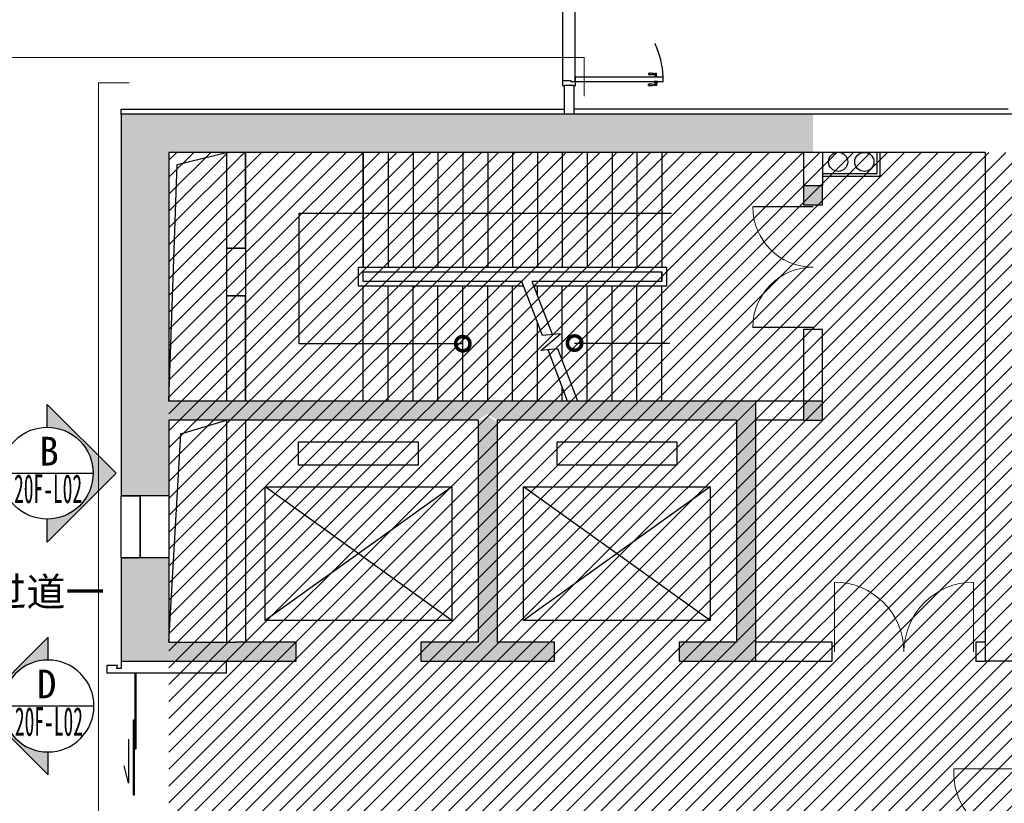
# Model space of a CAD drawing. Header units: millimetres. Extents: x -539149 to -534375, y 505028 to 505469.
# Tile 131 of 135: x -534675 to -534572, y 505205 to 505287. Entities that reach past the tile are written whole.
import ezdxf
from ezdxf.enums import TextEntityAlignment as Align
from ezdxf.lldxf.tags import DXFTag

# ---------------------------------------------------------------- set-up
doc = ezdxf.new("R2010")
doc.units = ezdxf.units.MM
doc.header["$LTSCALE"] = 10
for name, pattern in [('ACAD_ISO03W100', [30, 12, -18]), ('CONTINOUS', [0]), ('DASH', [0.35, 0.25, -0.1])]:
    doc.linetypes.add(name, pattern=pattern)
for name, color, linetype in [('-自喷立管', 221, 'Continuous'), ('01-井道标注', 3, 'Continuous'), ('A-建筑-原墙体', 2, 'Continuous'), ('A-建筑-新增墙体', 3, 'Continuous'), ('A-建筑-楼梯', 9, 'Continuous'), ('B-平面-到顶装饰造型线', 6, 'Continuous'), ('B-平面-完成面造型线', 6, 'Continuous'), ('B-平面-门', 4, 'Continuous'), ('B-平面-门洞线', 8, 'Continuous'), ('E-图框', 100, 'Continuous'), ('E-填充', 251, 'Continuous'), ('E-文本', 7, 'Continuous'), ('LVTRY', 8, 'Continuous'), ('Q-立面-填充', 251, 'Continuous'), ('WINDOW', 12, 'Continuous')]:
    doc.layers.add(name, color=color, linetype=linetype)
doc.styles.add('TXT', font='gbenor.shx', dxfattribs={"width": 0.7})
doc.styles.add('黑体', font='simhei.ttf')
tags = doc.linetypes.add('CENTER', pattern=[2, 1.25, -0.25, 0.25, -0.25]).pattern_tags.tags
tags[10:11] = [DXFTag(74, 4), DXFTag(75, 0), DXFTag(340, '0'), DXFTag(46, 1.0), DXFTag(50, 0.0), DXFTag(44, 0.0), DXFTag(45, 0.0)]
tags[8:9] = [DXFTag(74, 4), DXFTag(75, 0), DXFTag(340, '0'), DXFTag(46, 1.0), DXFTag(50, 0.0), DXFTag(44, 0.0), DXFTag(45, 0.0)]
tags[6:7] = [DXFTag(74, 4), DXFTag(75, 0), DXFTag(340, '0'), DXFTag(46, 1.0), DXFTag(50, 0.0), DXFTag(44, 0.0), DXFTag(45, 0.0)]
tags[4:5] = [DXFTag(74, 4), DXFTag(75, 0), DXFTag(340, '0'), DXFTag(46, 1.0), DXFTag(50, 0.0), DXFTag(44, 0.0), DXFTag(45, 0.0)]
doc.dimstyles.new('HAHD-1', dxfattribs={"dimtxt": 2.5, "dimasz": 2, "dimexe": 1, "dimexo": 0, "dimgap": 0.3, "dimtad": 1, "dimdec": 0, "dimzin": 0, "dimdsep": 46, "dimtxsty": 'TXT', "dimblk": 'DOTSMALL', "dimcen": 0.09, "dimclrd": 8, "dimclre": 8, "dimclrt": 256, "dimadec": 0, "dimazin": 0, "dimtfac": 1, "dimtdec": 0, "dimtix": 1, "dimtofl": 0, "dimtmove": 2, "dimatfit": 3, "dimldrblk": 'DOTSMALL', "dimfxl": 1, "dimtolj": 1, "dimtzin": 0, "dimarcsym": 0})

# ---------------------------------------------------------------- blocks, each defined once
blk = doc.blocks.new('_DOTSMALL')
at = {"color": 0, "linetype": 'ByBlock', "const_width": 0.5}
blk.add_lwpolyline([(-0.0625, 0, 1), (0.0625, 0, 1)], format="xyb", close=True, dxfattribs=at)
blk = doc.blocks.new('sdtst')
at = {"layer": 'B-平面-门', "color": 8}
for p, q in [((862.1455602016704, -130.9683806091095), (873.0437989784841, -130.9683806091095)), ((862.1455602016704, -213.8499725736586), (862.1455602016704, -197.7670594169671)), ((873.0437989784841, -213.8499725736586), (873.0437989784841, -197.7670594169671)), ((885.4576769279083, -197.9680958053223), (885.4576769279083, -213.6489361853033)), ((890.4617880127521, -197.7670594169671), (885.6587133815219, -197.7670594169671)), ((890.4617880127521, -196.7618774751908), (890.4617880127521, -214.8551550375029)), ((891.8690429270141, -195.7566955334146), (891.466970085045, -195.7566955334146)), ((893.4773342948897, -189.7256028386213), (893.4773342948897, -221.8914291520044)), ((895.4876984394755, -187.7152384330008), (902.1940793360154, -187.7152384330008)), ((902.1940793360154, -223.9017935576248), (902.1940793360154, -187.7152384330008)), ((953.9004602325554, -187.7152384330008), (947.1940793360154, -187.7152384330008)), ((947.1940793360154, -223.9017935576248), (947.1940793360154, -187.7152384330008)), ((955.9108243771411, -189.7256028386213), (955.9108243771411, -221.8914291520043)), ((957.5191157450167, -195.7566955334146), (957.9211885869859, -195.7566955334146)), ((958.9263706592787, -196.7618774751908), (958.9263706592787, -214.8551550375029)), ((958.9263706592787, -197.767059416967), (963.7294452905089, -197.767059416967)), ((963.9304817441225, -197.9680958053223), (963.9304817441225, -213.6489361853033)), ((987.2425984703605, -130.9683806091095), (976.3443596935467, -130.9683806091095)), ((976.3443596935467, -213.8499725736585), (976.3443596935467, -197.767059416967)), ((987.2425984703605, -213.8499725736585), (987.2425984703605, -197.767059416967)), ((873.0437989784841, -213.8499725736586), (862.1455602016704, -213.8499725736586)), ((890.4617880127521, -213.8499725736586), (885.6587133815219, -213.8499725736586)), ((891.466970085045, -215.8603369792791), (891.8690429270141, -215.8603369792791)), ((902.1940793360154, -223.9017935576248), (895.4876984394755, -223.9017935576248)), ((947.1940793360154, -223.9017935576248), (953.9004602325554, -223.9017935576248)), ((957.9211885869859, -215.8603369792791), (957.5191157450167, -215.8603369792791)), ((958.9263706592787, -213.8499725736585), (963.7294452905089, -213.8499725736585)), ((976.3443596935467, -213.8499725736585), (987.2425984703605, -213.8499725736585))]:
    blk.add_line(p, q, dxfattribs=at)
for points in [[(862.036928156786, -133.1580283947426, 0.2875899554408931), (860.2282009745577, -137.1982741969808, -0.06058643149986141), (860.9386802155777, -143.9771567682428, 0.2128770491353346), (861.5650860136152, -144.6600238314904)], [(885.4670904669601, -197.9072983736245, -0.3488404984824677), (883.7717248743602, -200.2090289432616), (873.0396575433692, -200.2090289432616)], [(873.1524310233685, -133.1580283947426, -0.2875899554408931), (874.9611582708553, -137.1982741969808, 0.06058643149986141), (874.2506789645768, -143.9771567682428, -0.2128770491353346), (873.6242731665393, -144.6600238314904)], [(963.9210682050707, -197.9072983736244, 0.3488404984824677), (965.6164337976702, -200.2090289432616), (976.3485011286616, -200.2090289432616)], [(976.2357276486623, -133.1580283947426, 0.2875899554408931), (974.4270004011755, -137.1982741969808, -0.06058643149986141), (975.1374797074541, -143.9771567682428, 0.2128770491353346), (975.7638855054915, -144.6600238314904)], [(987.3512305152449, -133.1580283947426, -0.2875899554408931), (989.1599576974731, -137.1982741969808, 0.06058643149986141), (988.4494784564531, -143.9771567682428, -0.2128770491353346), (987.8230726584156, -144.6600238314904)], [(885.4576769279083, -213.4020590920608, 0.3116707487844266), (883.7717248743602, -211.408003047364), (873.0396575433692, -211.408003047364)], [(963.9304817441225, -213.4020590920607, -0.3116707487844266), (965.6164337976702, -211.408003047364), (976.3485011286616, -211.408003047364)]]:
    blk.add_lwpolyline(points, format="xyb", dxfattribs=at)
for centre, radius, start, end in [((1143.27326985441, -153.4760977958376), 282.0231161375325, 175.4224569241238, 185.8483500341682), ((846.4373180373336, -189.40133124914), 17.79703003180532, 331.9616013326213, 23.82252237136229), ((808.8163509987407, -188.1215895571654), 54.22458051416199, 349.8432909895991, 6.255651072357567), ((888.7520411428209, -189.40133124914), 17.79703003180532, 156.1774776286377, 208.0383986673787), ((926.3730082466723, -188.1215895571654), 54.22458051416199, 173.7443489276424, 190.1567090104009), ((591.9160893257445, -153.4760977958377), 282.0231161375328, 354.1516499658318, 4.577543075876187), ((219.7555917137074, -162.1586961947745), 654.207835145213, 356.8798757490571, 356.8871811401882), ((885.6587133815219, -197.9680958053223), 0.2010364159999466, 90, 180), ((891.466970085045, -196.7618774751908), 1.005182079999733, 90, 180), ((891.8690429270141, -194.1484039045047), 1.608291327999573, 270, 0), ((895.4876984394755, -189.7256028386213), 2.010364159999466, 90, 180), ((953.9004602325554, -189.7256028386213), 2.010364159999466, 0, 90), ((957.5191157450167, -194.1484039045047), 1.608291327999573, 180, 270), ((957.9211885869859, -196.7618774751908), 1.005182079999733, 0, 90), ((963.7294452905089, -197.9680958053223), 0.2010364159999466, 0, 90), ((1257.472069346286, -153.4760977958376), 282.0231161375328, 175.4224569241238, 185.8483500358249), ((960.63611752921, -189.40133124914), 17.79703003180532, 331.9616013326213, 23.82252237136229), ((923.0151504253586, -188.1215895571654), 54.22458051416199, 349.8432909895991, 6.255651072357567), ((1629.632566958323, -162.1586961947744), 654.207835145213, 183.1128188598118, 183.120124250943), ((1002.950840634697, -189.40133124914), 17.79703003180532, 156.1774776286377, 208.0383986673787), ((1040.57180767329, -188.1215895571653), 54.22458051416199, 173.7443489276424, 190.1567090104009), ((706.1148888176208, -153.4760977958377), 282.0231161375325, 354.1516499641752, 4.577543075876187), ((885.6587133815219, -213.6489361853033), 0.2010364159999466, 180, 270), ((891.466970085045, -214.8551550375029), 1.005182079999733, 180, 270), ((891.8690429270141, -217.468628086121), 1.608291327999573, 0, 90), ((895.4876984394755, -221.8914291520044), 2.010364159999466, 180, 270), ((953.9004602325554, -221.8914291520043), 2.010364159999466, 270, 0), ((957.5191157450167, -217.468628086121), 1.608291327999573, 90, 180), ((957.9211885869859, -214.8551550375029), 1.005182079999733, 270, 0), ((963.7294452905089, -213.6489361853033), 0.2010364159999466, 270, 0)]:
    blk.add_arc(centre, radius, start, end, dxfattribs=at)
blk = doc.blocks.new('*E523')
at = {"layer": 'B-平面-到顶装饰造型线', "color": 6}
for points in [[(0, 35.6098609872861), (-45, 35.6098609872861), (-45, 40.60986098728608), (-50, 40.60986098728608), (-50, 50.60986098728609), (-40, 50.60986098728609), (-40, 150.6098609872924), (-50, 150.6098609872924), (-50, 160.6098609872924), (-45, 160.6098609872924), (-45, 165.6098609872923), (10, 165.6098609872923), (10, 80.6098609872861), (0, 80.6098609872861)], [(920.0000000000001, 35.6098609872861), (965.0000000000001, 35.6098609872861), (965.0000000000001, 40.60986098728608), (970.0000000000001, 40.60986098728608), (970.0000000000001, 50.60986098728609), (960.0000000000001, 50.60986098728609), (960.0000000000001, 150.6098609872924), (970.0000000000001, 150.6098609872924), (970.0000000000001, 160.6098609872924), (965.0000000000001, 160.6098609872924), (965.0000000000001, 165.6098609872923), (910.0000000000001, 165.6098609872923), (910.0000000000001, 80.6098609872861), (920.0000000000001, 80.6098609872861)]]:
    blk.add_lwpolyline(points, close=True, dxfattribs=at)
at = {"layer": 'B-平面-门', "color": 4}
blk.add_lwpolyline([(-1.836970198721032e-14, -884.3901390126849), (44.99999999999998, -884.3901390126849), (45, 35.60986098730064), (0, 35.60986098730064)], close=True, dxfattribs=at)
at = {"layer": 'B-平面-门', "color": 8, "linetype": 'ACAD_ISO03W100', "ltscale": 3}
blk.add_arc((1.140833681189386, 33.14629792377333), 918.8624688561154, 273.0785173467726, 0.1536159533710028, dxfattribs=at)
at = {"layer": 'B-平面-门洞线', "color": 8}
for p, q in [((10, 165.6098609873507), (910.0000000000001, 165.6098609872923)), ((0, 35.6098609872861), (919.9999999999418, 35.60986098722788))]:
    blk.add_line(p, q, dxfattribs=at)
at = {"layer": 'B-平面-门'}
blk.add_blockref('sdtst', (-902.1940793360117, -600.4883454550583), dxfattribs=at)
blk = doc.blocks.new('asdsadsadadfsaf777779')
at = {"layer": 'E-填充'}
h = blk.add_hatch(color=251, dxfattribs=at)
edge = h.paths.add_edge_path()
edge.add_line((-537040.5995403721, 505239.5592530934), (-537047.7995403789, 505246.7592531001))
edge.add_line((-537047.7995403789, 505246.7592531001), (-537047.7995403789, 505244.3592530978))
edge.add_ellipse((-537047.7995403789, 505239.5592530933), major_axis=(3.394112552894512, 3.394112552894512), ratio=0.999999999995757, start_angle=-44.99999999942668, end_angle=45.000000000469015, ccw=False)
edge.add_ellipse((-537047.7995403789, 505239.5592530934), major_axis=(3.394112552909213, 3.394112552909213), ratio=0.9999999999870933, start_angle=225.0000000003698, end_angle=314.99999999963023, ccw=False)
edge.add_line((-537047.7995403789, 505234.7592530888), (-537047.7995403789, 505232.3592530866))
edge.add_line((-537047.7995403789, 505232.3592530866), (-537040.5995403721, 505239.5592530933))
h = blk.add_hatch(color=251, dxfattribs=at)
edge = h.paths.add_edge_path()
edge.add_line((-537054.9132587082, 505215.2294640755), (-537047.7132587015, 505222.4294640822))
edge.add_line((-537047.7132587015, 505222.4294640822), (-537047.7132587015, 505220.0294640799))
edge.add_ellipse((-537047.7132587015, 505215.2294640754), major_axis=(-3.394112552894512, 3.394112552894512), ratio=0.999999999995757, start_angle=314.999999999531, end_angle=404.9999999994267)
edge.add_ellipse((-537047.7132587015, 505215.2294640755), major_axis=(-3.394112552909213, 3.394112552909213), ratio=0.9999999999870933, start_angle=45.00000000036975, end_angle=134.9999999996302)
edge.add_line((-537047.7132587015, 505210.4294640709), (-537047.7132587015, 505208.0294640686))
edge.add_line((-537047.7132587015, 505208.0294640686), (-537054.9132587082, 505215.2294640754))
at = {"layer": 'E-图框', "linetype": 'CENTER', "ltscale": 0.5, "const_width": 0.1}
blk.add_lwpolyline([(-537212.8679479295, 505278.2585920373), (-537212.8679479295, 505282.9965592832), (-536991.6996331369, 505282.9965592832), (-536991.6996331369, 505278.9398673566)], dxfattribs=at)
at = {"layer": 'E-图框', "color": 1, "linetype": 'CENTER', "ltscale": 0.5, "const_width": 0.1}
blk.add_lwpolyline([(-537039.2060671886, 505280.3652075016), (-537042.4371419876, 505280.3652075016), (-537042.4371419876, 505170.8078054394), (-537037.8973550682, 505170.8078054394)], dxfattribs=at)
at = {"layer": 'E-文本', "color": 3}
for p, q in [((-537052.5995403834, 505239.5592530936), (-537042.9995403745, 505239.5592530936)), ((-537042.9132586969, 505215.2294640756), (-537052.5132587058, 505215.2294640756))]:
    blk.add_line(p, q, dxfattribs=at)
for points in [[(-537047.799540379, 505244.359253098), (-537047.799540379, 505246.7592531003), (-537040.5995403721, 505239.5592530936), (-537047.7995403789, 505232.3592530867), (-537047.7995403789, 505234.759253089)], [(-537047.7132587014, 505220.0294640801), (-537047.7132587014, 505222.4294640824), (-537054.9132587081, 505215.2294640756), (-537047.7132587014, 505208.0294640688), (-537047.7132587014, 505210.4294640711)]]:
    blk.add_lwpolyline(points, dxfattribs=at)
blk.add_ellipse((-537047.799540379, 505239.5592530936), major_axis=(3.394112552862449, 3.394112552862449), ratio=0.9999999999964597, start_param=5.497787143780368, end_param=11.78097245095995, dxfattribs=at)
at = {"layer": 'E-文本', "color": 3, "extrusion": (0, 0, -1)}
blk.add_ellipse((-537047.7132587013, 505215.2294640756), major_axis=(-3.394112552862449, 3.394112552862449), ratio=0.9999999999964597, start_param=5.497787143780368, end_param=11.78097245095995, dxfattribs=at)
at = {"layer": 'E-文本', "style": '黑体'}
for s, p in [('B', (-537047.6101615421, 505241.8634203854)), ('D', (-537047.8526375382, 505217.5336313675))]:
    blk.add_text(s, height=3.000000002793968, dxfattribs=at).set_placement(p, align=Align.MIDDLE_CENTER)
at = {"layer": 'E-文本', "style": '黑体', "width": 0.470899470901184}
for p, p2 in [((-537051.2619200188, 505236.4423612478), (-537044.1508089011, 505236.4423612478)), ((-537051.1756383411, 505212.1125722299), (-537044.0645272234, 505212.1125722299))]:
    blk.add_text('20F-L02', height=3.000000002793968, dxfattribs=at).set_placement(p, p2, align=Align.FIT)
at = {"layer": 'E-文本', "style": '黑体'}
blk.add_text('过道一', height=3, dxfattribs=at).set_placement((-537054.0691274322, 505225.6562719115))

msp = doc.modelspace()

# ---------------------------------------------------------------- hatches: boundary and pattern name
at = {"layer": 'E-填充', "ltscale": 0.01}
for points in [[(-534659.073211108, 505273.0986509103), (-534664.073211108, 505277.0986509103), (-534664.073211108, 505246.0986509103), (-534660.7398777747, 505246.0986509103), (-534659.073211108, 505247.0986509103)], [(-534652.0732111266, 505273.0986509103), (-534652.0732111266, 505277.0986509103), (-534664.073211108, 505277.0986509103), (-534659.073211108, 505273.0986509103)], [(-534591.7732111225, 505273.0986509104), (-534591.7732111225, 505277.0986509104), (-534652.7732111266, 505277.0986509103), (-534652.7732111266, 505273.0986509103)], [(-534592.7732111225, 505269.5986509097), (-534592.7732111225, 505267.5986509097), (-534590.7732111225, 505267.5986509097), (-534590.7732111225, 505269.5986509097)], [(-534652.0732111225, 505245.0986509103), (-534652.0732111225, 505247.0986509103), (-534659.073211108, 505247.0986509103), (-534660.7398777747, 505246.0986509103), (-534659.073211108, 505245.0986509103)], [(-534625.7732111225, 505245.7653175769), (-534625.7732111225, 505247.0986509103), (-534652.7732111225, 505247.0986509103), (-534652.7732111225, 505245.0986509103), (-534626.7732111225, 505245.0986509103)], [(-534599.7732111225, 505245.0986509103), (-534597.7732111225, 505247.0986509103), (-534625.7732111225, 505247.0986509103), (-534625.7732111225, 505245.7653175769), (-534624.7732111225, 505245.0986509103)], [(-534597.7732111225, 505246.8986509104), (-534599.7732111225, 505244.8986509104), (-534599.7732111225, 505221.8986509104), (-534597.7732111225, 505219.8986509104)], [(-534592.7732111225, 505247.0986509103), (-534592.7732111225, 505245.0986509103), (-534590.7732111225, 505245.0986509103), (-534590.7732111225, 505247.0986509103)], [(-534660.7398777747, 505246.0986509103), (-534664.073211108, 505246.0986509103), (-534664.073211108, 505237.1986509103), (-534659.073211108, 505237.1986509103), (-534659.073211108, 505245.0986509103)], [(-534625.7732111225, 505245.565317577), (-534626.7732111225, 505244.8986509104), (-534626.7732111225, 505221.8986509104), (-534625.7732111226, 505221.2319842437), (-534624.7732111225, 505221.8986509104), (-534624.7732111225, 505244.8986509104)], [(-534664.073211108, 505230.6986509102), (-534664.073211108, 505219.8986509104), (-534659.073211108, 505221.8986509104), (-534659.073211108, 505230.6986509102)], [(-534659.073211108, 505221.8986509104), (-534664.073211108, 505219.8986509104), (-534652.0732111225, 505219.8986509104), (-534652.0732111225, 505221.8986509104)], [(-534652.7732111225, 505219.8986509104), (-534645.7732111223, 505219.8986509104), (-534645.7732111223, 505221.8986509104), (-534652.7732111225, 505221.8986509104)], [(-534626.7732111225, 505221.8986509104), (-534632.7732111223, 505221.8986509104), (-534632.7732111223, 505219.8986509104), (-534625.773211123, 505219.8986509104), (-534625.7732111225, 505221.2319842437)], [(-534625.7732111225, 505219.8986509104), (-534618.7732111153, 505219.8986509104), (-534618.7732111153, 505221.8986509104), (-534624.7732111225, 505221.8986509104), (-534625.7732111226, 505221.2319842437)], [(-534599.7732111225, 505221.8986509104), (-534605.7732111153, 505221.8986509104), (-534605.7732111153, 505219.8986509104), (-534597.7732111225, 505219.8986509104)]]:
    msp.add_hatch(color=256, dxfattribs=at).paths.add_polyline_path(points)
at = {"layer": 'Q-立面-填充', "ltscale": 0.005}
h = msp.add_hatch(dxfattribs=at)
h.set_pattern_fill('ANSI31', color=256, scale=1000, style=0)
h.set_pattern_definition([(44.99999999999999, (-534659.0732111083, 505160.8986505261), (-0.8838834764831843, 0.8838834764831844), [])])
h.paths.add_polyline_path([(-534659.073211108, 505160.8986505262), (-534659.0732111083, 505273.0986509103), (-534569.3732110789, 505273.0986509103), (-534569.373211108, 505329.0986509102), (-534545.3732111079, 505329.0986509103), (-534545.3732111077, 505244.5986512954), (-534569.3732110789, 505244.5986512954), (-534569.3732110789, 505160.8986505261)])

# ---------------------------------------------------------------- linework, layer by layer
at = {"layer": '-自喷立管', "ltscale": 0.01}
for centre in [(-534589.1535088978, 505272.1080219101, 0.06894340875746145), (-534586.4119876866, 505272.0984976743, 0.06894340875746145)]:
    msp.add_circle(centre, 1, dxfattribs=at)
at = {"color": 8, "ltscale": 0.005}
msp.add_line((-534645.4796462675, 505266.7496782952, 0.06894340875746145), (-534606.5692659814, 505266.7496782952, 0.06894340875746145), dxfattribs=at)
at = {"ltscale": 0.01}
msp.add_line((-534659.073211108, 505237.1986509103, 0.06894340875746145), (-534659.073211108, 505230.6986509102, 0.06894340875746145), dxfattribs=at)
at = {"layer": '01-井道标注', "ltscale": 0.01, "elevation": 0.06894340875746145}
for points in [[(-534659.0732111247, 505247.0986509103), (-534658.2284119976, 505271.8244830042), (-534653.0732111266, 505273.0986509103)], [(-534659.073211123, 505221.8986509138), (-534657.8349500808, 505243.6916467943), (-534653.0732111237, 505245.0986509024)]]:
    msp.add_lwpolyline(points, dxfattribs=at)
at = {"layer": 'A-建筑-原墙体', "ltscale": 0.01}
for p, q in [((-534664.073211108, 505277.0986509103, 0.06894340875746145), (-534664.073211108, 505237.1986509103, 0.06894340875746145)), ((-534591.7732111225, 505277.0986509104, 0.06894340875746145), (-534664.073211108, 505277.0986509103, 0.06894340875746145)), ((-534569.3732110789, 505277.0986509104, 0.06894340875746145), (-534591.7732111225, 505277.0986509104, 0.06894340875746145)), ((-534659.073211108, 505273.0986509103, 0.06894340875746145), (-534659.073211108, 505247.0986509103, 0.06894340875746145)), ((-534652.0732111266, 505273.0986509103, 0.06894340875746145), (-534659.073211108, 505273.0986509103, 0.06894340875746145)), ((-534653.0732111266, 505273.0986509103, 0.06894340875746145), (-534653.0732111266, 505263.0986509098, 0.06894340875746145)), ((-534591.7732111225, 505273.0986509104, 0.06894340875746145), (-534652.0732111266, 505273.0986509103, 0.06894340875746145)), ((-534651.0732111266, 505263.0986509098, 0.06894340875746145), (-534651.0732111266, 505273.0986509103, 0.06894340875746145)), ((-534592.7732111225, 505273.0986509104, 0.06894340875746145), (-534592.7732111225, 505269.5986509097, 0.06894340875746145)), ((-534573.7732110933, 505273.0986509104, 0.06894340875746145), (-534591.7732111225, 505273.0986509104, 0.06894340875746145)), ((-534590.7732111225, 505273.0986509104, 0.06894340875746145), (-534590.7732111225, 505269.5986509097, 0.06894340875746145)), ((-534573.7732110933, 505273.0986509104, 0.06894340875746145), (-534573.7732110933, 505243.5986512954, 0.06894340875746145)), ((-534592.7732111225, 505269.5986509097, 0.06894340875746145), (-534592.7732111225, 505267.5986509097, 0.06894340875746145)), ((-534590.7732111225, 505269.5986509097, 0.06894340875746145), (-534592.7732111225, 505269.5986509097, 0.06894340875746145)), ((-534590.7732111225, 505267.5986509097, 0.06894340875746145), (-534590.7732111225, 505269.5986509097, 0.06894340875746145)), ((-534592.7732111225, 505267.5986509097, 0.06894340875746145), (-534590.7732111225, 505267.5986509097, 0.06894340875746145)), ((-534653.0732111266, 505263.0986509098, 0.06894340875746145), (-534651.0732111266, 505263.0986509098, 0.06894340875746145)), ((-534651.0732111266, 505258.0986509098, 0.06894340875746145), (-534653.0732111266, 505258.0986509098, 0.06894340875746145)), ((-534653.0732111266, 505258.0986509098, 0.06894340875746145), (-534653.0732111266, 505247.0986509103, 0.06894340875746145)), ((-534651.0732111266, 505247.0986509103, 0.06894340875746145), (-534651.0732111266, 505258.0986509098, 0.06894340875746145)), ((-534590.7732111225, 505254.5986509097, 0.06894340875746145), (-534592.7732111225, 505254.5986509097, 0.06894340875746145)), ((-534592.7732111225, 505254.5986509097, 0.06894340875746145), (-534592.7732111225, 505247.0986509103, 0.06894340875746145)), ((-534590.7732111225, 505247.0986509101, 0.06894340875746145), (-534590.7732111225, 505254.5986509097, 0.06894340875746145)), ((-534652.0732111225, 505247.0986509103, 0.06894340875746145), (-534659.073211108, 505247.0986509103, 0.06894340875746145)), ((-534625.7732111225, 505247.0986509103, 0.06894340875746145), (-534652.0732111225, 505247.0986509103, 0.06894340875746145)), ((-534597.7732111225, 505247.0986509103, 0.06894340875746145), (-534625.7732111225, 505247.0986509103, 0.06894340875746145)), ((-534597.7732111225, 505247.0986509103, 0.06894340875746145), (-534597.7732111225, 505219.8986509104, 0.06894340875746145)), ((-534592.7732111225, 505247.0986509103, 0.06894340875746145), (-534597.7732111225, 505247.0986509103, 0.06894340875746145)), ((-534592.7732111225, 505247.0986509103, 0.06894340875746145), (-534592.7732111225, 505245.0986509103, 0.06894340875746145)), ((-534590.7732111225, 505247.0986509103, 0.06894340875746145), (-534592.7732111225, 505247.0986509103, 0.06894340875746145)), ((-534590.7732111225, 505245.0986509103, 0.06894340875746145), (-534590.7732111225, 505247.0986509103, 0.06894340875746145)), ((-534652.0732111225, 505245.0986509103, 0.06894340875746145), (-534659.073211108, 505245.0986509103, 0.06894340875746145)), ((-534659.073211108, 505245.0986509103, 0.06894340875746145), (-534659.073211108, 505237.1986509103, 0.06894340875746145)), ((-534653.0732111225, 505245.0986509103, 0.06894340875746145), (-534653.0732111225, 505221.8986509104, 0.06894340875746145)), ((-534626.7732111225, 505245.0986509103, 0.06894340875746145), (-534652.0732111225, 505245.0986509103, 0.06894340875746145)), ((-534651.0732111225, 505245.0986509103, 0.06894340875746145), (-534651.0732111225, 505221.8986509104, 0.06894340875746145)), ((-534626.7732111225, 505245.0986509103, 0.06894340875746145), (-534626.7732111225, 505221.8986509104, 0.06894340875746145)), ((-534624.7732111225, 505245.0986509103, 0.06894340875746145), (-534624.7732111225, 505221.8986509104, 0.06894340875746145)), ((-534599.7732111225, 505245.0986509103, 0.06894340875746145), (-534624.7732111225, 505245.0986509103, 0.06894340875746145)), ((-534599.7732111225, 505245.0986509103, 0.06894340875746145), (-534599.7732111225, 505221.8986509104, 0.06894340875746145)), ((-534592.7732111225, 505245.0986509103, 0.06894340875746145), (-534597.7732111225, 505245.0986509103, 0.06894340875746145)), ((-534592.7732111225, 505245.0986509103, 0.06894340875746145), (-534590.7732111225, 505245.0986509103, 0.06894340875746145)), ((-534573.7732110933, 505243.5986512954, 0.06894340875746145), (-534573.7732110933, 505219.8986509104, 0.06894340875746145)), ((-534662.073211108, 505237.1986509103, 0.06894340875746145), (-534664.073211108, 505237.1986509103, 0.06894340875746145)), ((-534664.0732111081, 505230.6986509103, 0.06894340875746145), (-534664.0732111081, 505237.1986509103, 0.06894340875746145)), ((-534664.0732111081, 505237.1986509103, 0.06894340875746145), (-534662.073211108, 505237.1986509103, 0.06894340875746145)), ((-534659.073211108, 505237.1986509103, 0.06894340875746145), (-534664.073211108, 505237.1986509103, 0.06894340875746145)), ((-534662.073211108, 505237.1986509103, 0.06894340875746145), (-534662.073211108, 505230.6986509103, 0.06894340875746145)), ((-534664.073211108, 505230.6986509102, 0.06894340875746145), (-534664.073211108, 505219.8986509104, 0.06894340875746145)), ((-534659.073211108, 505230.6986509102, 0.06894340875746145), (-534664.073211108, 505230.6986509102, 0.06894340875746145)), ((-534662.073211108, 505230.6986509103, 0.06894340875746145), (-534664.073211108, 505230.6986509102, 0.06894340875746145)), ((-534662.073211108, 505230.6986509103, 0.06894340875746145), (-534664.0732111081, 505230.6986509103, 0.06894340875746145)), ((-534659.073211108, 505230.6986509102, 0.06894340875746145), (-534659.073211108, 505221.8986509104, 0.06894340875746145)), ((-534659.073211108, 505221.8986509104, 0.06894340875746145), (-534652.0732111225, 505221.8986509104, 0.06894340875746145)), ((-534645.7732111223, 505221.8986509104, 0.06894340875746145), (-534652.0732111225, 505221.8986509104, 0.06894340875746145)), ((-534645.7732111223, 505219.8986509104, 0.06894340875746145), (-534645.7732111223, 505221.8986509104, 0.06894340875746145)), ((-534626.7732111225, 505221.8986509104, 0.06894340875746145), (-534632.7732111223, 505221.8986509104, 0.06894340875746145)), ((-534632.7732111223, 505221.8986509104, 0.06894340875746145), (-534632.7732111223, 505219.8986509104, 0.06894340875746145)), ((-534618.7732111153, 505221.8986509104, 0.06894340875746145), (-534624.7732111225, 505221.8986509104, 0.06894340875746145)), ((-534618.7732111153, 505219.8986509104, 0.06894340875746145), (-534618.7732111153, 505221.8986509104, 0.06894340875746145)), ((-534599.7732111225, 505221.8986509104, 0.06894340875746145), (-534605.7732111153, 505221.8986509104, 0.06894340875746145)), ((-534605.7732111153, 505221.8986509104, 0.06894340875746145), (-534605.7732111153, 505219.8986509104, 0.06894340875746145)), ((-534589.7732111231, 505221.8986509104, 0.06894340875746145), (-534597.7732111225, 505221.8986509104, 0.06894340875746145)), ((-534589.7732111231, 505219.8986509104, 0.06894340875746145), (-534589.7732111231, 505221.8986509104, 0.06894340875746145)), ((-534573.7732110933, 505221.8986509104, 0.06894340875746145), (-534574.7732111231, 505221.8986509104, 0.06894340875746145)), ((-534574.7732111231, 505221.8986509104, 0.06894340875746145), (-534574.7732111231, 505219.8986509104, 0.06894340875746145)), ((-534664.073211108, 505219.8986509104, 0.06894340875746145), (-534645.7732111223, 505219.8986509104, 0.06894340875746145)), ((-534653.0732111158, 505218.6486509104, 0.06894340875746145), (-534653.0732111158, 505219.8986509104, 0.06894340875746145)), ((-534632.7732111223, 505219.8986509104, 0.06894340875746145), (-534625.773211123, 505219.8986509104, 0.06894340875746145)), ((-534625.7732111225, 505219.8986509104, 0.06894340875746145), (-534618.7732111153, 505219.8986509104, 0.06894340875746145)), ((-534605.7732111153, 505219.8986509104, 0.06894340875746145), (-534597.7732111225, 505219.8986509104, 0.06894340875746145)), ((-534597.7732111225, 505219.8986509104, 0.06894340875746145), (-534589.7732111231, 505219.8986509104, 0.06894340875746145)), ((-534574.7732111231, 505219.8986509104, 0.06894340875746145), (-534573.7732110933, 505219.8986509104, 0.06894340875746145)), ((-534569.3732110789, 505219.8986509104, 0.06894340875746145), (-534573.7732110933, 505219.8986509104, 0.06894340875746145))]:
    msp.add_line(p, q, dxfattribs=at)
at = {"layer": 'A-建筑-新增墙体', "ltscale": 0.01}
for p, q in [((-534616.773211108, 505280.0986509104, 0.06894340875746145), (-534617.773287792, 505280.0986509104, 0.06894340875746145)), ((-534617.773211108, 505280.0986509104, 0.06894340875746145), (-534617.773211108, 505277.0986509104, 0.06894340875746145)), ((-534616.773211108, 505280.0986509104, 0.06894340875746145), (-534616.773211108, 505277.0986509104, 0.06894340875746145))]:
    msp.add_line(p, q, dxfattribs=at)
at = {"layer": 'A-建筑-楼梯', "ltscale": 0.01}
for p, q in [((-534651.0732111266, 505273.0986509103, 0.06894340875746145), (-534651.0732111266, 505247.0986509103, 0.06894340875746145)), ((-534638.7732111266, 505273.0986509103, 0.06894340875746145), (-534638.7732111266, 505261.0986509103, 0.06894340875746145)), ((-534638.7732111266, 505261.0986509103, 0.06894340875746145), (-534638.7732111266, 505273.0986509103, 0.06894340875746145)), ((-534636.1732111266, 505273.0986509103, 0.06894340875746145), (-534636.1732111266, 505261.0986509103, 0.06894340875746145)), ((-534633.5732111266, 505273.0986509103, 0.06894340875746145), (-534633.5732111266, 505261.0986509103, 0.06894340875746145)), ((-534630.9732111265, 505273.0986509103, 0.06894340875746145), (-534630.9732111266, 505261.0986509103, 0.06894340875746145)), ((-534628.3732111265, 505273.0986509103, 0.06894340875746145), (-534628.3732111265, 505261.0986509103, 0.06894340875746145)), ((-534625.7732111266, 505273.0986509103, 0.06894340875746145), (-534625.7732111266, 505261.0986509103, 0.06894340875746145)), ((-534623.1732111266, 505273.0986509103, 0.06894340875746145), (-534623.1732111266, 505261.0986509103, 0.06894340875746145)), ((-534620.5732111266, 505273.0986509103, 0.06894340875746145), (-534620.5732111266, 505261.0986509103, 0.06894340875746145)), ((-534617.9732111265, 505273.0986509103, 0.06894340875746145), (-534617.9732111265, 505261.0986509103, 0.06894340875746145)), ((-534615.3732111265, 505273.0986509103, 0.06894340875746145), (-534615.3732111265, 505261.0986509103, 0.06894340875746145)), ((-534612.7732111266, 505273.0986509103, 0.06894340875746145), (-534612.7732111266, 505261.0986509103, 0.06894340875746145)), ((-534610.1732111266, 505273.0986509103, 0.06894340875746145), (-534610.1732111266, 505261.0986509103, 0.06894340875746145)), ((-534607.5732111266, 505273.0986509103, 0.06894340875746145), (-534607.5732111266, 505261.0986509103, 0.06894340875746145)), ((-534639.2732111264, 505259.0986509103, 0.06894340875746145), (-534639.2732111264, 505261.0986509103, 0.06894340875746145)), ((-534639.2732111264, 505261.0986509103, 0.06894340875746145), (-534607.0732111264, 505261.0986509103, 0.06894340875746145)), ((-534638.7732111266, 505260.5986509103, 0.06894340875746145), (-534607.5732111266, 505260.5986509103, 0.06894340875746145)), ((-534638.7732111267, 505259.5986509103, 0.06894340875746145), (-534638.7732111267, 505260.5986509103, 0.06894340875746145)), ((-534638.7732111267, 505260.5986509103, 0.06894340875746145), (-534607.5732111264, 505260.5986509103, 0.06894340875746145)), ((-534638.7732111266, 505259.5986509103, 0.06894340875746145), (-534638.7732111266, 505260.5986509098, 0.06894340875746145)), ((-534607.5732111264, 505260.5986509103, 0.06894340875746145), (-534607.5732111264, 505259.5986509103, 0.06894340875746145)), ((-534607.5732111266, 505259.5986509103, 0.06894340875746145), (-534607.5732111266, 505260.5986509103, 0.06894340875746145)), ((-534607.0732111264, 505261.0986509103, 0.06894340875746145), (-534607.0732111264, 505259.0986509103, 0.06894340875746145)), ((-534622.1917054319, 505259.5986509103, 0.06894340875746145), (-534638.7732111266, 505259.5986509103, 0.06894340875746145)), ((-534622.1917054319, 505259.5986509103, 0.06894340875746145), (-534638.7732111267, 505259.5986509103, 0.06894340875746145)), ((-534620.0371258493, 505253.9486232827, 0.06894340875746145), (-534622.1917054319, 505259.5986509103, 0.06894340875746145)), ((-534607.5732111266, 505259.5986509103, 0.06894340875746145), (-534621.1214625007, 505259.5986509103, 0.06894340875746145)), ((-534619.0072852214, 505254.0545716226, 0.06894340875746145), (-534621.1214625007, 505259.5986509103, 0.06894340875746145)), ((-534607.5732111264, 505259.5986509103, 0.06894340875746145), (-534621.1214625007, 505259.5986509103, 0.06894340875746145)), ((-534622.0010356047, 505259.0986509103, 0.06894340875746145), (-534639.2732111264, 505259.0986509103, 0.06894340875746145)), ((-534638.7732111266, 505247.0986509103, 0.06894340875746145), (-534638.7732111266, 505259.0986509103, 0.06894340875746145)), ((-534638.7732111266, 505247.0986509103, 0.06894340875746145), (-534638.7732111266, 505259.0986509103, 0.06894340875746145)), ((-534636.1732111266, 505247.0986509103, 0.06894340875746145), (-534636.1732111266, 505259.0986509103, 0.06894340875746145)), ((-534633.5732111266, 505247.0986509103, 0.06894340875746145), (-534633.5732111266, 505259.0986509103, 0.06894340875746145)), ((-534630.9732111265, 505247.0986509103, 0.06894340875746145), (-534630.9732111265, 505259.0986509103, 0.06894340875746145)), ((-534628.3732111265, 505247.0986509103, 0.06894340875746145), (-534628.3732111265, 505259.0986509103, 0.06894340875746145)), ((-534625.7732111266, 505247.0986509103, 0.06894340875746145), (-534625.7732111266, 505259.0986509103, 0.06894340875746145)), ((-534623.1732111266, 505247.0986509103, 0.06894340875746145), (-534623.1732111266, 505259.0986509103, 0.06894340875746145)), ((-534607.0732111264, 505259.0986509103, 0.06894340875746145), (-534620.9307926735, 505259.0986509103, 0.06894340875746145)), ((-534620.5732111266, 505258.1609526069, 0.06894340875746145), (-534620.5732111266, 505259.0986509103, 0.06894340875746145)), ((-534617.9732111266, 505251.3428838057, 0.06894340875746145), (-534617.9732111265, 505259.0986509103, 0.06894340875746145)), ((-534615.3732111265, 505247.0986509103, 0.06894340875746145), (-534615.3732111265, 505259.0986509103, 0.06894340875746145)), ((-534612.7732111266, 505247.0986509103, 0.06894340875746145), (-534612.7732111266, 505259.0986509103, 0.06894340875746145)), ((-534610.1732111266, 505247.0986509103, 0.06894340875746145), (-534610.1732111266, 505259.0986509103, 0.06894340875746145)), ((-534607.5732111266, 505247.0986509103, 0.06894340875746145), (-534607.5732111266, 505259.0986509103, 0.06894340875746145)), ((-534620.5732111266, 505247.0986509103, 0.06894340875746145), (-534620.5732111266, 505255.3544180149, 0.06894340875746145)), ((-534620.2131360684, 505252.379609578, 0.06894340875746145), (-534618.1792934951, 505254.139754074, 0.06894340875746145)), ((-534618.1792934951, 505254.139754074, 0.06894340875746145), (-534620.0371258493, 505253.9486232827, 0.06894340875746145)), ((-534618.4381897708, 505252.5622131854, 0.06894340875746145), (-534620.2131360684, 505252.379609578, 0.06894340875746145)), ((-534617.4249597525, 505247.0986509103, 0.06894340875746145), (-534619.4680303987, 505252.4562648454, 0.06894340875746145)), ((-534616.3547168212, 505247.0986509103, 0.06894340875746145), (-534618.4381897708, 505252.5622131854, 0.06894340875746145)), ((-534617.9732111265, 505247.0986509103, 0.06894340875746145), (-534617.9732111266, 505248.5363492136, 0.06894340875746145))]:
    msp.add_line(p, q, dxfattribs=at)
at = {"layer": 'A-建筑-楼梯', "linetype": 'CONTINOUS', "ltscale": 0.015}
for p, q in [((-534645.5232111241, 505240.3986509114, 0.06894340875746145), (-534645.5232111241, 505242.8486509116, 0.06894340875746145)), ((-534645.5232111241, 505242.8486509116, 0.06894340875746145), (-534633.0232111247, 505242.8486509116, 0.06894340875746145)), ((-534633.0232111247, 505242.8486509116, 0.06894340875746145), (-534633.0232111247, 505240.3986509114, 0.06894340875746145)), ((-534618.5232111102, 505240.39865091, 0.06894340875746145), (-534618.5232111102, 505242.8486509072, 0.06894340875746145)), ((-534618.5232111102, 505242.8486509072, 0.06894340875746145), (-534606.0232111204, 505242.8486509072, 0.06894340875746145)), ((-534606.0232111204, 505242.8486509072, 0.06894340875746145), (-534606.0232111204, 505240.39865091, 0.06894340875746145)), ((-534633.0232111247, 505240.3986509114, 0.06894340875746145), (-534645.5232111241, 505240.3986509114, 0.06894340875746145)), ((-534606.0232111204, 505240.39865091, 0.06894340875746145), (-534618.5232111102, 505240.39865091, 0.06894340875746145)), ((-534649.023211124, 505224.1486509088, 0.06894340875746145), (-534649.023211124, 505238.1486509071, 0.06894340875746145)), ((-534649.023211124, 505238.1486509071, 0.06894340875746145), (-534629.5232111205, 505238.1486509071, 0.06894340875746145)), ((-534629.5232111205, 505238.1486509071, 0.06894340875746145), (-534649.023211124, 505224.1486509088, 0.06894340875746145)), ((-534629.5232111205, 505224.1486509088, 0.06894340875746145), (-534649.023211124, 505238.1486509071, 0.06894340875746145)), ((-534629.5232111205, 505238.1486509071, 0.06894340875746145), (-534629.5232111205, 505224.1486509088, 0.06894340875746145)), ((-534622.023211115, 505224.148650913, 0.06894340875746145), (-534622.023211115, 505238.1486509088, 0.06894340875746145)), ((-534622.023211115, 505238.1486509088, 0.06894340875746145), (-534602.5232111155, 505238.1486509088, 0.06894340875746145)), ((-534602.5232111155, 505238.1486509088, 0.06894340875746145), (-534622.023211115, 505224.148650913, 0.06894340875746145)), ((-534602.5232111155, 505224.148650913, 0.06894340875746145), (-534622.023211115, 505238.1486509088, 0.06894340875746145)), ((-534602.5232111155, 505238.1486509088, 0.06894340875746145), (-534602.5232111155, 505224.148650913, 0.06894340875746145)), ((-534629.5232111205, 505224.1486509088, 0.06894340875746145), (-534649.023211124, 505224.1486509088, 0.06894340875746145)), ((-534602.5232111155, 505224.148650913, 0.06894340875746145), (-534622.023211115, 505224.148650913, 0.06894340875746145))]:
    msp.add_line(p, q, dxfattribs=at)
at = {"layer": 'B-平面-到顶装饰造型线', "color": 4, "ltscale": 0.01, "elevation": 0.06894340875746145}
msp.add_lwpolyline([(-534662.6382091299, 505210.748650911), (-534662.5082091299, 505210.748650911), (-534662.49820913, 505210.758650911), (-534662.49820913, 505218.6386509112), (-534662.5082091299, 505218.6486509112), (-534662.6382091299, 505218.6486509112), (-534662.6482091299, 505218.6386509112), (-534662.6482091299, 505210.758650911)], close=True, dxfattribs=at)
at = {"layer": 'B-平面-完成面造型线', "ltscale": 0.01}
for p, q in [((-534571.3732110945, 505277.5986509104, 0.06894340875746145), (-534616.773211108, 505277.5986509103, 0.06894340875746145)), ((-534665.57320913, 505219.4486509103, 0.06894340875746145), (-534665.57320913, 505218.6486509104, 0.06894340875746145)), ((-534664.473211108, 505219.4486509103, 0.06894340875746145), (-534665.57320913, 505219.4486509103, 0.06894340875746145)), ((-534664.473211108, 505219.4486509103, 0.06894340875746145), (-534664.573211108, 505219.1486509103, 0.06894340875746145)), ((-534664.073211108, 505219.8986509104, 0.06894340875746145), (-534664.073211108, 505219.1486509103, 0.06894340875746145)), ((-534653.0732111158, 505218.6486509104, 0.06894340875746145), (-534665.57320913, 505218.6486509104, 0.06894340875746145)), ((-534664.073211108, 505219.1486509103, 0.06894340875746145), (-534664.573211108, 505219.1486509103, 0.06894340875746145))]:
    msp.add_line(p, q, dxfattribs=at)
at = {"layer": 'B-平面-完成面造型线', "ltscale": 0.01, "elevation": 0.06894340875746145}
msp.add_lwpolyline([(-534664.073211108, 505277.0986509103), (-534664.073211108, 505277.5986509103), (-534617.773211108, 505277.5986509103)], dxfattribs=at)
at = {"layer": 'B-平面-门', "ltscale": 0.01, "extrusion": (0, 0, -1)}
for p, q in [((-534591.7732111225, 505267.4036509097, 0.06894340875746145), (-534598.0782111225, 505267.4036509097, 0.06894340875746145)), ((-534591.7732111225, 505254.7936509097, 0.06894340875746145), (-534598.0782111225, 505254.7936509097, 0.06894340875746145))]:
    msp.add_line(p, q, dxfattribs=at)
at = {"layer": 'B-平面-门', "lineweight": 13, "ltscale": 0.01}
for p, q in [((-534589.5482111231, 505220.8986509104, 0.06894340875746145), (-534589.5482111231, 505228.1736509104, 0.06894340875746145)), ((-534574.998211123, 505220.8986509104, 0.06894340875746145), (-534574.998211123, 505228.1736509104, 0.06894340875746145))]:
    msp.add_line(p, q, dxfattribs=at)
at = {"layer": 'B-平面-门', "lineweight": 13, "ltscale": 0.01, "extrusion": (0, 0, -1)}
msp.add_line((-534570.3732110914, 505208.6736509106, 0.06894340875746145), (-534577.0482111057, 505208.6736509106, 0.06894340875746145), dxfattribs=at)
at = {"layer": 'B-平面-门', "ltscale": 0.01, "elevation": 0.06894340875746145}
msp.add_lwpolyline([(-534662.70820913, 505205.8986509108), (-534662.7882091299, 505205.8986509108), (-534662.79820913, 505205.9086509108), (-534662.79820913, 505213.788650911), (-534662.7882091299, 505213.798650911), (-534662.70820913, 505213.798650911), (-534662.69820913, 505213.788650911), (-534662.69820913, 505205.9086509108)], close=True, dxfattribs=at)
msp.add_lwpolyline([(-534663.29820913, 505211.7729457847), (-534663.29820913, 505207.174356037), (-534663.7426735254, 505208.9772131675)], dxfattribs=at)
at = {"layer": 'B-平面-门', "lineweight": 13, "ltscale": 0.01, "extrusion": (0, 0, -1)}
for centre, radius, start, end in [((534591.7732111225, 505267.4036509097, -0.06894340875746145), 6.305, 270, 0), ((534591.7732111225, 505254.7936509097, -0.06894340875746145), 6.305, 0, 90), ((534570.2820614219, 505208.182025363, -0.06894340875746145), 6.783986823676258, 270.7698495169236, 4.155783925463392)]:
    msp.add_arc(centre, radius, start, end, dxfattribs=at)
at = {"layer": 'B-平面-门', "lineweight": 13, "ltscale": 0.01}
for centre, start, end in [((-534589.5482111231, 505220.8986509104, 0.06894340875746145), 0, 90), ((-534574.998211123, 505220.8986509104, 0.06894340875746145), 90, 180)]:
    msp.add_arc(centre, 7.275, start, end, dxfattribs=at)
at = {"layer": 'LVTRY', "ltscale": 0.01, "elevation": 0.06894340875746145}
for points in [[(-534590.7732111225, 505270.5986509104), (-534584.7732111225, 505270.5986509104), (-534584.7732111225, 505273.0986509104)], [(-534590.7732111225, 505270.8986509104), (-534585.0732111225, 505270.8986509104), (-534585.0732111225, 505273.0986509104)]]:
    msp.add_lwpolyline(points, dxfattribs=at)
at = {"layer": 'WINDOW', "linetype": 'DASH', "ltscale": 0.01}
for p, q in [((-534651.0732111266, 505263.0986509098, 0.06894340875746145), (-534653.0732111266, 505263.0986509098, 0.06894340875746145)), ((-534653.0732111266, 505258.0986509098, 0.06894340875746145), (-534651.0732111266, 505258.0986509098, 0.06894340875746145)), ((-534662.073211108, 505237.1986509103, 0.06894340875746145), (-534664.073211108, 505237.1986509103, 0.06894340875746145)), ((-534662.073211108, 505237.1986509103, 0.06894340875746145), (-534664.073211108, 505237.1986509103, 0.06894340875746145)), ((-534664.073211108, 505230.6986509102, 0.06894340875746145), (-534662.073211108, 505230.6986509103, 0.06894340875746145))]:
    msp.add_line(p, q, dxfattribs=at)
at = {"layer": 'WINDOW', "ltscale": 0.01}
for p, q in [((-534653.0732111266, 505263.0986509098, 0.06894340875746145), (-534653.0732111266, 505258.0986509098, 0.06894340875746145)), ((-534651.0732111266, 505263.0986509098, 0.06894340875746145), (-534651.0732111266, 505258.0986509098, 0.06894340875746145)), ((-534664.073211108, 505230.6986509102, 0.06894340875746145), (-534664.073211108, 505237.1986509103, 0.06894340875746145)), ((-534664.073211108, 505230.6986509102, 0.06894340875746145), (-534664.073211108, 505237.1986509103, 0.06894340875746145)), ((-534662.073211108, 505230.6986509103, 0.06894340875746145), (-534662.073211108, 505237.1986509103, 0.06894340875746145)), ((-534662.073211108, 505230.6986509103, 0.06894340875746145), (-534662.073211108, 505237.1986509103, 0.06894340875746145))]:
    msp.add_line(p, q, dxfattribs=at)

# ---------------------------------------------------------------- block references
msp.add_blockref('asdsadsadadfsaf777779', (2376, 0))
at = {"ltscale": 0.01, "xscale": 0.01, "yscale": 0.01, "zscale": 0.01, "rotation": 90}
msp.add_blockref('*E523', (-534616.2671891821, 505280.4986509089, 0.06894340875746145), dxfattribs=at)

# ---------------------------------------------------------------- leaders
at = {"ltscale": 0.005}
for points in [[(-534628.3732111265, 505253.0986509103, 0.06894340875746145), (-534645.4796462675, 505253.0986509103, 0.06894340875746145), (-534645.4796462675, 505266.7496782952, 0.06894340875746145)], [(-534616.6903141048, 505253.1650304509, 0.06894340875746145), (-534606.7238846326, 505253.1650304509, 0.06894340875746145)]]:
    msp.add_leader(points, dimstyle='HAHD-1', override={"dimscale": 0.01, "dimasz": 300, "dimtad": 0}, dxfattribs=at)

doc.saveas('drawing.dxf')
